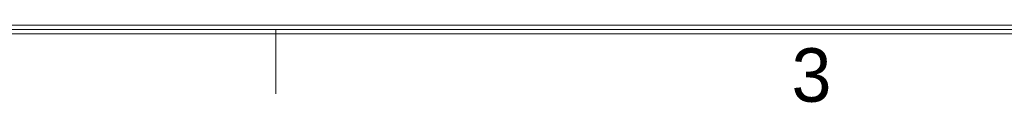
# Model space of a CAD drawing. Header units: millimetres. Extents: x 0 to 683, y 0 to 479.
# Tile 2 of 21: x 166.31 to 249.47, y 0.97 to 7.51. Entities that reach past the tile are written whole.
import ezdxf
from ezdxf.enums import TextEntityAlignment as Align

# ---------------------------------------------------------------- set-up
doc = ezdxf.new("R2010")
doc.units = ezdxf.units.MM
doc.header["$LTSCALE"] = 23.1
doc.header["$MEASUREMENT"] = 0
doc.layers.add('细实线层', color=7, linetype='Continuous', lineweight=18)
doc.styles.add('鸿蒙CAD', font='txt')

# ---------------------------------------------------------------- blocks, each defined once
blk = doc.blocks.new('Plastic_A3')
at = {"layer": '细实线层'}
for p, q in [((648.031, 338.925), (229.931, 338.925)), ((647.805, 339.151), (230.157, 339.151)), ((342.931, 338.925), (342.931, 335.535)), ((648.257, 338.699), (229.705, 338.699))]:
    blk.add_line(p, q, dxfattribs=at)
at = {"layer": '细实线层', "style": '鸿蒙CAD'}
blk.add_text('3', height=2.825, dxfattribs=at).set_placement((370.153, 335.113))
for tag, p in [('V1.0', (231.669, 610.156)), ('XXXN', (538.264, 343.003))]:
    blk.add_attdef(tag, p, '', height=2.5, dxfattribs=at)
for tag, height, p in [('XXXE', 2.5, (540.244, 365.066)), ('XXXC', 2.5, (573.268, 365.066)), ('XXXA', 2.5, (624.026, 365.066)), ('XXXG', 2.5, (497.757, 358.066)), ('XXXD', 2.5, (573.268, 358.066)), ('XXXB', 2.5, (624.026, 358.066)), ('mm', 2.5, (540.244, 358.066)), ('XXXK', 2, (514.008, 357.043)), ('XXXM', 2.5, (501.129, 341.187))]:
    blk.add_attdef(tag, text='', height=height, dxfattribs=at).set_placement(p, align=Align.CENTER)
blk.add_attdef('XXXJ', text='', height=2.5, dxfattribs=at).set_placement((503.315, 352.086), align=Align.MIDDLE_RIGHT)

msp = doc.modelspace()

# ---------------------------------------------------------------- block references
at = {"layer": '细实线层', "xscale": 1.6, "yscale": 1.6, "zscale": 1.6}
msp.add_blockref('Plastic_A3', (-360.74, -535.129), dxfattribs=at)

doc.saveas('drawing.dxf')
